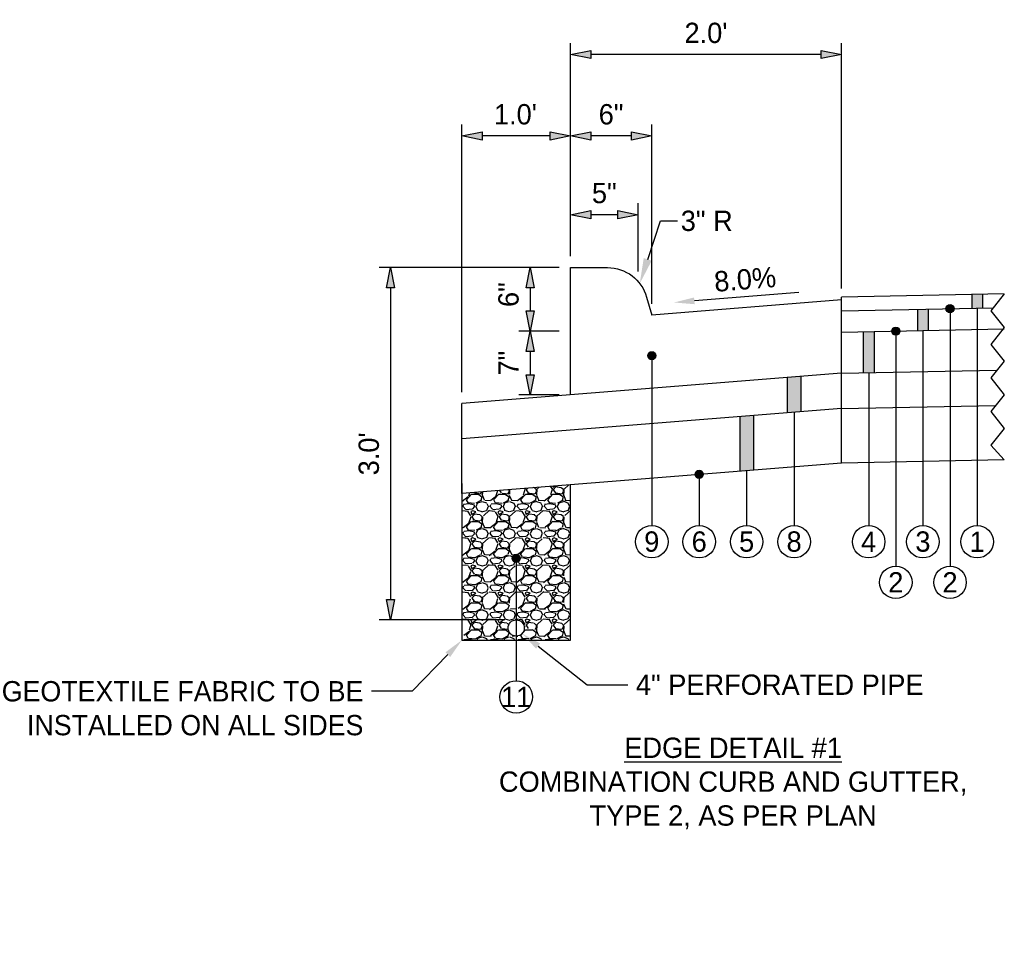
# Model space of a CAD drawing. Header units: feet. Extents: x 18895 to 19174, y 13693 to 13938.
# Tile 13 of 17: x 19117 to 19136, y 13800 to 13817. Entities that reach past the tile are written whole.
import ezdxf
from ezdxf import colors
from ezdxf.entities.mleader import LeaderData, LeaderLine
from ezdxf.math import Vec2, Vec3

# ---------------------------------------------------------------- set-up
doc = ezdxf.new("R2010")
doc.units = ezdxf.units.FT
doc.header["$MEASUREMENT"] = 0
for name, color, linetype in [('PV_P_EOP', 7, 'Continuous'), ('PV_P_Text', 7, 'Continuous'), ('PV_X_Text', 7, 'Continuous')]:
    doc.layers.add(name, color=color, linetype=linetype)
doc.styles.add('Slanted-Normal', font='font31.shx', dxfattribs={"height": 0.125})
doc.styles.get("Standard").update_dxf_attribs({"font": 'font31.shx'})
doc.dimstyles.new('Dec-1  Slanted', dxfattribs={"dimtxt": 0.125, "dimasz": 0.125, "dimexe": 0.07000000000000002, "dimexo": 0.07000000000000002, "dimgap": 0.07000000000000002, "dimtad": 1, "dimdec": 1, "dimzin": 3, "dimdsep": 46, "dimtxsty": 'Slanted-Normal', "dimblk": 'Dim1', "dimcen": 0, "dimclrd": 95, "dimclre": 95, "dimclrt": 7, "dimadec": 1, "dimazin": 3, "dimtfac": 1, "dimtdec": 1, "dimtix": 1, "dimtofl": 0, "dimtmove": 1, "dimatfit": 3, "dimldrblk": 'Dim1', "dimfxl": 1, "dimtolj": 1, "dimtzin": 0, "dimlwd": -1, "dimlwe": -1, "dimarcsym": 0})

# ---------------------------------------------------------------- blocks, each defined once
blk = doc.blocks.new('Dim1')
h = blk.add_hatch(color=4)
h.dxf.hatch_style = 1
h.paths.add_polyline_path([(0, 0), (-1.000000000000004, -0.1999999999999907), (-1.000000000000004, 0.1999999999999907)])
at = {"color": 4}
blk.add_lwpolyline([(0, 0), (-1.000000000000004, -0.1999999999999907), (-1.000000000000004, 0.1999999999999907), (0, 0)], dxfattribs=at)
blk = doc.blocks.new('*D981')
at = {"layer": 'Defpoints', "color": 0, "transparency": 16777216}
for p in [(19127.62975713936, 13816.84333896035), (19127.62975713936, 13812.91138082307), (19132.62975713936, 13812.31537444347)]:
    blk.add_point(p, dxfattribs=at)
at = {"layer": 'PV_X_Text', "color": 95, "linetype": 'Continuous', "transparency": 16777216}
for p, q in [((19127.62975713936, 13813.12138082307), (19127.62975713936, 13817.05333896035)), ((19132.62975713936, 13812.52537444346), (19132.62975713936, 13817.05333896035)), ((19132.25475713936, 13816.84333896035), (19128.00475713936, 13816.84333896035))]:
    blk.add_line(p, q, dxfattribs=at)
at = {"layer": 'PV_X_Text', "color": 95, "transparency": 16777216, "xscale": 0.375, "yscale": 0.375, "zscale": 0.375, "rotation": 180}
blk.add_blockref('Dim1', (19127.62975713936, 13816.84333896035), dxfattribs=at)
at = {"layer": 'PV_X_Text', "color": 95, "transparency": 16777216, "xscale": 0.375, "yscale": 0.375, "zscale": 0.375}
blk.add_blockref('Dim1', (19132.62975713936, 13816.84333896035), dxfattribs=at)
at = {"layer": 'PV_X_Text', "color": 7, "transparency": 16777216, "insert": (19130.12975713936, 13817.24083896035), "char_height": 0.375, "attachment_point": 5, "style": 'Slanted-Normal'}
blk.add_mtext("\\A1;2.0'", dxfattribs=at)
blk = doc.blocks.new('*D982')
at = {"layer": 'Defpoints', "color": 0, "transparency": 16777216}
for p in [(19127.62975713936, 13815.34150492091), (19127.62975713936, 13812.91138082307), (19129.12975713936, 13812.03537444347)]:
    blk.add_point(p, dxfattribs=at)
at = {"layer": 'PV_X_Text', "color": 95, "linetype": 'Continuous', "transparency": 16777216}
for p, q in [((19127.62975713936, 13813.12138082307), (19127.62975713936, 13815.55150492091)), ((19129.12975713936, 13812.24537444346), (19129.12975713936, 13815.55150492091)), ((19128.75475713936, 13815.34150492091), (19128.00475713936, 13815.34150492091))]:
    blk.add_line(p, q, dxfattribs=at)
at = {"layer": 'PV_X_Text', "color": 95, "transparency": 16777216, "xscale": 0.375, "yscale": 0.375, "zscale": 0.375, "rotation": 180}
blk.add_blockref('Dim1', (19127.62975713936, 13815.34150492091), dxfattribs=at)
at = {"layer": 'PV_X_Text', "color": 95, "transparency": 16777216, "xscale": 0.375, "yscale": 0.375, "zscale": 0.375}
blk.add_blockref('Dim1', (19129.12975713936, 13815.34150492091), dxfattribs=at)
at = {"layer": 'PV_X_Text', "color": 7, "transparency": 16777216, "insert": (19128.37975713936, 13815.73900492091), "char_height": 0.375, "attachment_point": 5, "style": 'Slanted-Normal'}
blk.add_mtext('\\A1;6"', dxfattribs=at)
blk = doc.blocks.new('*D983')
at = {"layer": 'Defpoints', "color": 0, "transparency": 16777216}
for p in [(19127.62975713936, 13813.88804176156), (19127.62975713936, 13812.91138082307), (19128.88017305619, 13812.63277593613)]:
    blk.add_point(p, dxfattribs=at)
at = {"layer": 'PV_X_Text', "color": 95, "linetype": 'Continuous', "transparency": 16777216}
for p, q in [((19127.62975713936, 13813.12138082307), (19127.62975713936, 13814.09804176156)), ((19128.88017305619, 13812.84277593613), (19128.88017305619, 13814.09804176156)), ((19128.50517305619, 13813.88804176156), (19128.00475713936, 13813.88804176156))]:
    blk.add_line(p, q, dxfattribs=at)
at = {"layer": 'PV_X_Text', "color": 95, "transparency": 16777216, "xscale": 0.375, "yscale": 0.375, "zscale": 0.375, "rotation": 180}
blk.add_blockref('Dim1', (19127.62975713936, 13813.88804176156), dxfattribs=at)
at = {"layer": 'PV_X_Text', "color": 95, "transparency": 16777216, "xscale": 0.375, "yscale": 0.375, "zscale": 0.375}
blk.add_blockref('Dim1', (19128.88017305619, 13813.88804176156), dxfattribs=at)
at = {"layer": 'PV_X_Text', "color": 7, "transparency": 16777216, "insert": (19128.25496509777, 13814.28554176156), "char_height": 0.375, "attachment_point": 5, "style": 'Slanted-Normal'}
blk.add_mtext('\\A1;5"', dxfattribs=at)
blk = doc.blocks.new('*D984')
at = {"layer": 'Defpoints', "color": 0, "transparency": 16777216}
for p in [(19127.62975713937, 13812.91138082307), (19126.88747059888, 13811.73622107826), (19127.62975713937, 13811.73622107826)]:
    blk.add_point(p, dxfattribs=at)
at = {"layer": 'PV_X_Text', "color": 95, "linetype": 'Continuous', "transparency": 16777216}
for p, q in [((19127.41975713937, 13812.91138082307), (19126.67747059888, 13812.91138082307)), ((19126.88747059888, 13812.53638082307), (19126.88747059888, 13812.11122107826)), ((19127.41975713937, 13811.73622107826), (19126.67747059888, 13811.73622107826))]:
    blk.add_line(p, q, dxfattribs=at)
at = {"layer": 'PV_X_Text', "color": 95, "transparency": 16777216, "xscale": 0.375, "yscale": 0.375, "zscale": 0.375}
for p, rotation in [((19126.88747059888, 13812.91138082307), 90), ((19126.88747059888, 13811.73622107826), 270)]:
    blk.add_blockref('Dim1', p, dxfattribs=dict(at, rotation=rotation))
at = {"layer": 'PV_X_Text', "color": 7, "transparency": 16777216, "insert": (19126.48997059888, 13812.41337763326), "char_height": 0.375, "attachment_point": 5, "rotation": 90, "style": 'Slanted-Normal'}
blk.add_mtext('\\A1;6"', dxfattribs=at)
blk = doc.blocks.new('*D985')
at = {"layer": 'Defpoints', "color": 0, "transparency": 16777216}
for p in [(19125.62975713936, 13815.34150492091), (19127.62975713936, 13812.91138082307), (19125.62975713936, 13810.40106133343)]:
    blk.add_point(p, dxfattribs=at)
at = {"layer": 'PV_X_Text', "color": 95, "linetype": 'Continuous', "transparency": 16777216}
for p, q in [((19125.62975713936, 13810.61106133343), (19125.62975713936, 13815.55150492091)), ((19127.62975713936, 13813.12138082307), (19127.62975713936, 13815.55150492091)), ((19127.25475713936, 13815.34150492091), (19126.00475713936, 13815.34150492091))]:
    blk.add_line(p, q, dxfattribs=at)
at = {"layer": 'PV_X_Text', "color": 95, "transparency": 16777216, "xscale": 0.375, "yscale": 0.375, "zscale": 0.375, "rotation": 180}
blk.add_blockref('Dim1', (19125.62975713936, 13815.34150492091), dxfattribs=at)
at = {"layer": 'PV_X_Text', "color": 95, "transparency": 16777216, "xscale": 0.375, "yscale": 0.375, "zscale": 0.375}
blk.add_blockref('Dim1', (19127.62975713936, 13815.34150492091), dxfattribs=at)
at = {"layer": 'PV_X_Text', "color": 7, "transparency": 16777216, "insert": (19126.61550184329, 13815.73900492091), "char_height": 0.375, "attachment_point": 5, "style": 'Slanted-Normal'}
blk.add_mtext("\\A1;1.0'", dxfattribs=at)
blk = doc.blocks.new('*D986')
at = {"layer": 'Defpoints', "color": 0, "transparency": 16777216}
for p in [(19127.62975713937, 13811.73622107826), (19126.88747059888, 13810.56106133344), (19127.62975713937, 13810.56106133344)]:
    blk.add_point(p, dxfattribs=at)
at = {"layer": 'PV_X_Text', "color": 95, "linetype": 'Continuous', "transparency": 16777216}
for p, q in [((19127.41975713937, 13811.73622107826), (19126.67747059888, 13811.73622107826)), ((19126.88747059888, 13811.36122107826), (19126.88747059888, 13810.93606133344)), ((19127.41975713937, 13810.56106133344), (19126.67747059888, 13810.56106133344))]:
    blk.add_line(p, q, dxfattribs=at)
at = {"layer": 'PV_X_Text', "color": 95, "transparency": 16777216, "xscale": 0.375, "yscale": 0.375, "zscale": 0.375}
for p, rotation in [((19126.88747059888, 13811.73622107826), 90), ((19126.88747059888, 13810.56106133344), 270)]:
    blk.add_blockref('Dim1', p, dxfattribs=dict(at, rotation=rotation))
at = {"layer": 'PV_X_Text', "color": 7, "transparency": 16777216, "insert": (19126.48997059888, 13811.14864120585), "char_height": 0.375, "attachment_point": 5, "rotation": 90, "style": 'Slanted-Normal'}
blk.add_mtext('\\A1;7"', dxfattribs=at)
blk = doc.blocks.new('*D987')
at = {"layer": 'Defpoints', "color": 0, "transparency": 16777216}
for p in [(19127.62975713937, 13812.91138082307), (19124.31146481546, 13806.41172572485), (19126.62975713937, 13806.41172572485)]:
    blk.add_point(p, dxfattribs=at)
at = {"layer": 'PV_X_Text', "color": 95, "linetype": 'Continuous', "transparency": 16777216}
for p, q in [((19127.41975713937, 13812.91138082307), (19124.10146481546, 13812.91138082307)), ((19124.31146481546, 13812.53638082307), (19124.31146481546, 13806.78672572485)), ((19126.41975713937, 13806.41172572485), (19124.10146481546, 13806.41172572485))]:
    blk.add_line(p, q, dxfattribs=at)
at = {"layer": 'PV_X_Text', "color": 95, "transparency": 16777216, "xscale": 0.375, "yscale": 0.375, "zscale": 0.375}
for p, rotation in [((19124.31146481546, 13812.91138082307), 90), ((19124.31146481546, 13806.41172572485), 270)]:
    blk.add_blockref('Dim1', p, dxfattribs=dict(at, rotation=rotation))
at = {"layer": 'PV_X_Text', "color": 7, "transparency": 16777216, "insert": (19123.91396481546, 13809.47492295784), "char_height": 0.375, "attachment_point": 5, "rotation": 90, "style": 'Slanted-Normal'}
blk.add_mtext("\\A1;3.0'", dxfattribs=at)

msp = doc.modelspace()

# ---------------------------------------------------------------- hatches: boundary and pattern name
at = {"layer": 'PV_P_EOP'}
h = msp.add_hatch(color=256, dxfattribs=at)
h.dxf.hatch_style = 1
h.paths.add_polyline_path([(19135.02975713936, 13812.41538444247), (19135.22975713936, 13812.41538444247), (19135.22975713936, 13812.16733444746), (19135.02975713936, 13812.16333444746)])
h = msp.add_hatch(color=256, dxfattribs=at)
h.dxf.hatch_style = 1
h.paths.add_polyline_path([(19134.02975713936, 13812.14333444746), (19134.22975713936, 13812.14733444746), (19134.22975713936, 13811.75145529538), (19134.02975713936, 13811.74745529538)])
h = msp.add_hatch(color=256, dxfattribs=at)
h.dxf.hatch_style = 1
edge = h.paths.add_edge_path()
edge.add_arc((19134.62975713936, 13812.15533444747), 0.0750000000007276, 0, 360)
h = msp.add_hatch(color=256, dxfattribs=at)
h.dxf.hatch_style = 1
edge = h.paths.add_edge_path()
edge.add_arc((19133.62975713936, 13811.73945529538), 0.0750000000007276, 0, 360)
h = msp.add_hatch(color=256, dxfattribs=at)
h.dxf.hatch_style = 1
h.paths.add_polyline_path([(19133.02975713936, 13811.72745529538), (19133.22975713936, 13811.73145529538), (19133.22975713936, 13810.97306133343), (19133.02975713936, 13810.96906133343)])
h = msp.add_hatch(color=256, dxfattribs=at)
h.dxf.hatch_style = 1
edge = h.paths.add_edge_path()
edge.add_arc((19129.12975713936, 13811.28544421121), 0.0750000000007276, 0, 360)
h = msp.add_hatch(color=256, dxfattribs=at)
h.dxf.hatch_style = 1
h.paths.add_polyline_path([(19131.62975713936, 13810.88106133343), (19131.87975713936, 13810.90106133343), (19131.87975713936, 13810.24898465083), (19131.62975713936, 13810.22898465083)])
h = msp.add_hatch(color=256, dxfattribs=at)
h.dxf.hatch_style = 1
h.paths.add_polyline_path([(19130.75475713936, 13810.15898465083), (19131.00475713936, 13810.17898465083), (19131.00475713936, 13809.17578975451), (19130.75475713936, 13809.15578975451)])
h = msp.add_hatch(color=256, dxfattribs=at)
h.dxf.hatch_style = 1
edge = h.paths.add_edge_path()
edge.add_arc((19130.00475713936, 13809.09578975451), 0.0750000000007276, 0, 360)
h = msp.add_hatch(color=256, dxfattribs=at)
h.dxf.hatch_style = 1
edge = h.paths.add_edge_path()
edge.add_arc((19126.62975713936, 13807.54772954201), 0.0750000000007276, 0, 360)
at = {"layer": 'PV_X_Text', "transparency": 33554585}
h = msp.add_hatch(dxfattribs=at)
h.set_pattern_fill('GRAVEL', color=256, scale=0.5)
h.set_pattern_definition([(228.012787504, (0.36, 0.5), (-4.000000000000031, -4.500000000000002), [0.067268, -6.659544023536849]), (184.969740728, (0.315, 0.45), (5.999999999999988, 0.5000000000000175), [0.115434, -11.427962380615]), (132.510447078, (0.2, 0.44), (5.000000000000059, -5.499999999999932), [0.08139400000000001, -8.05801629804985]), (267.273689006, (0.005, 0.315), (0.5000000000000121, 10.00000000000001), [0.105119, -10.4067790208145]), (292.833654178, (0, 0.21), (-2.499999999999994, 6.000000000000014), [0.1030775, -10.20468656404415]), (357.273689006, (0.04, 0.115), (-10.00000000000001, 0.5000000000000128), [0.105119, -10.4067790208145]), (37.6942404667, (0.145, 0.11), (-6.499999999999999, -4.999999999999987), [0.1390145, -13.762424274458]), (72.2553283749, (0.255, 0.195), (3.500000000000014, 11), [0.131244, -12.9931607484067]), (121.429565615, (0.295, 0.32), (-4.00000000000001, 6.499999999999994), [0.105475, -10.4420365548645]), (175.236358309, (0.24, 0.41), (5.499999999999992, -0.500000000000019), [0.120416, -5.90038128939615]), (222.397437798, (0.12, 0.42), (-5.999999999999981, -5.499999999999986), [0.155724, -15.41668750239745]), (138.814074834, (0.5, 0.31), (-3.500000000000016, 3), [0.05315049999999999, -5.261922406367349]), (171.46923439, (0.46, 0.345), (6.499999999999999, -0.9999999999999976), [0.1011185, -10.0107557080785]), (225, (0.36, 0.36), (-5.551115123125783e-17, -0.4999999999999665), [0.0707105, -0.63639628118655]), (203.198590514, (0.325, 0.42), (2.499999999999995, 0.9999999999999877), [0.038079, -3.76980755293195]), (291.801409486, (0.29, 0.405), (-0.499999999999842, 1.500000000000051), [0.0538515, -2.63873090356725]), (30.96375653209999, (0.31, 0.355), (1.500000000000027, 0.9999999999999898), [0.0874645, -2.82801144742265]), (161.565051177, (0.385, 0.4), (1.000000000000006, -0.4999999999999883), [0.0632455, -1.5178933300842]), (16.389540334, (0, 0.405), (4.999999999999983, 1.500000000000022), [0.0886, -8.7714225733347]), (70.3461759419, (0.085, 0.43), (-2.00000000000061, -5.500000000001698), [0.0743305, -7.3587038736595]), (293.198590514, (0.385, 0.5), (-0.9999999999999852, 2.499999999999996), [0.0761575, -3.73172905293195]), (343.610459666, (0.415, 0.43), (-4.999999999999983, 1.500000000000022), [0.08859999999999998, -8.771422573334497]), (339.44395478, (0, 0.095), (-2.500000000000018, 1.000000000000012), [0.08543999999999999, -4.186561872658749]), (294.775140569, (0.08, 0.065), (-2.500000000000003, 5.500000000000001), [0.071589, -7.087321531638]), (66.8014094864, (0.39, 0), (0.9999999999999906, 2.499999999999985), [0.0761575, -3.73172905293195]), (17.3540246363, (0.42, 0.07), (-6.499999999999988, -1.999999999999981), [0.0838155, -8.29771180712]), (69.44395478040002, (0.145, 0), (-1.000000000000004, -2.499999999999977), [0.04271999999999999, -4.229281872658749]), (101.309932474, (0.36, 0), (-0.4999999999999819, 2.000000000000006), [0.025495, -2.5240147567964]), (165.963756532, (0.355, 0.025), (1.499999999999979, -0.5000000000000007), [0.1030775, -1.95847531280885]), (186.009005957, (0.255, 0.05), (5.000000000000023, 0.4999999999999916), [0.095525, -9.456961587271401]), (303.690067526, (0.31, 0.31), (-0.4999999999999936, 0.9999999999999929), [0.07211099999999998, -1.730664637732]), (353.157226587, (0.35, 0.25), (8.500000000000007, -1.000000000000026), [0.125897, -12.46378131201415]), (60.9453959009, (0.475, 0.235), (-1.999999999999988, -3.499999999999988), [0.051478, -5.0963370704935]), (90, (0.5, 0.28), (-0.4999999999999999, 0.5), [0.03, -0.47]), (120.256437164, (0.245, 0.065), (2.000000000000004, -3.500000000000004), [0.069462, -6.876759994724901]), (48.01278750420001, (0.21, 0.125), (4, 4.499999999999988), [0.134536, -6.592276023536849]), (0, (0.3, 0.225), (0.5, 0.5), [0.13, -0.37]), (325.3048464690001, (0.43, 0.225), (5.000000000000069, -3.499999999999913), [0.07905699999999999, -7.826637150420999]), (254.054604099, (0.495, 0.18), (-0.5000000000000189, -2.000000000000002), [0.072801, -3.56725394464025]), (207.645975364, (0.475, 0.11), (-9.499999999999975, -5.000000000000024), [0.1185325, -11.7347370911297]), (175.42607874, (0.37, 0.055), (-6.499999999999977, 0.5000000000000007), [0.1253995, -12.41453670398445])])
edge = h.paths.add_edge_path(flags=16)
edge.add_arc((19126.62975713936, 13806.26172572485), 0.1500000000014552, 0, 360)
h.paths.add_polyline_path([(19127.62975713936, 13808.90578975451), (19125.62975713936, 13808.74578975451), (19125.62975713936, 13806.0384650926), (19127.62975713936, 13806.0384650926)])

# ---------------------------------------------------------------- linework, layer by layer
at = {"layer": 'PV_P_EOP'}
for centre in [(19134.62975713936, 13812.15533444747), (19133.62975713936, 13811.73945529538), (19129.12975713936, 13811.28544421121), (19130.00475713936, 13809.09578975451), (19126.62975713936, 13807.54772954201)]:
    msp.add_circle(centre, 0.075, dxfattribs=at)
at = {"layer": 'PV_P_Text'}
for points in [[(19127.62975713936, 13810.56106133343), (19127.62975713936, 13812.91138082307)], [(19132.62975713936, 13812.31537444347), (19129.12975713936, 13812.03537444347)], [(19135.62975713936, 13812.42538444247), (19132.6287573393, 13812.36536444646)], [(19132.62975713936, 13809.30578975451), (19132.62975713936, 13812.36538444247)], [(19135.02975713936, 13812.41538444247), (19135.02975713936, 13812.16333444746)], [(19135.22975713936, 13812.41538444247), (19135.22975713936, 13812.16733444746)], [(19135.62975713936, 13812.42538444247), (19135.37975713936, 13812.11538444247), (19135.62975713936, 13811.80538444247), (19135.37975713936, 13811.49538444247), (19135.62975713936, 13811.18538444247), (19135.37975713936, 13810.87538444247), (19135.62975713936, 13810.56538444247), (19135.37975713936, 13810.25538444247), (19135.62975713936, 13809.94538444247), (19135.37975713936, 13809.63538444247), (19135.63075693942, 13809.36580975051)], [(19132.6287573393, 13812.11531445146), (19135.42479812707, 13812.17123526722)], [(19134.02975713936, 13812.14333444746), (19134.02975713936, 13811.74745529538)], [(19134.22975713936, 13812.14733444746), (19134.22975713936, 13811.75145529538)], [(19132.62775753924, 13811.71941530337), (19135.62783924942, 13811.77941693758)], [(19133.02975713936, 13811.72745529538), (19133.02975713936, 13810.96906133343)], [(19133.22975713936, 13811.73145529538), (19133.22975713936, 13810.97306133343)], [(19132.62975713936, 13810.96106133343), (19135.49506606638, 13811.01836751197)], [(19132.62975713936, 13810.96106133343), (19125.62975713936, 13810.40106133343)], [(19131.62975713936, 13810.88106133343), (19131.62975713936, 13810.22898465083)], [(19131.87975713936, 13810.90106133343), (19131.87975713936, 13810.24898465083)], [(19125.62975713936, 13808.74578975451), (19125.62975713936, 13810.40106133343)], [(19132.62975713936, 13810.30898465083), (19125.62975713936, 13809.74898465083)], [(19132.62975713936, 13810.30898465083), (19135.46877370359, 13810.36576498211)], [(19130.75475713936, 13810.15898465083), (19130.75475713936, 13809.15578975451)], [(19131.00475713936, 13810.17898465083), (19131.00475713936, 13809.17578975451)], [(19132.62975713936, 13809.30578975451), (19125.62975713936, 13808.74578975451)], [(19135.63075693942, 13809.36580975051), (19132.62975713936, 13809.30578975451)], [(19125.62975713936, 13808.92860237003), (19125.62975713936, 13806.0384650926), (19127.62975713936, 13806.0384650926), (19127.62975713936, 13808.90578975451)]]:
    msp.add_lwpolyline(points, dxfattribs=at)
msp.add_lwpolyline([(19127.62975713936, 13812.91138082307), (19128.31385249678, 13812.91138082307, -0.3349446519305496), (19129.03505795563, 13812.36720279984), (19129.12975713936, 13812.03537444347)], format="xyb", dxfattribs=at)
msp.add_circle((19126.62975713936, 13806.26172572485), 0.15, dxfattribs=at)
at = {"layer": 'PV_X_Text', "linetype": 'ByBlock', "lineweight": -2}
msp.add_lwpolyline([(19131.8444000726, 13812.45254587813), (19129.91511420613, 13812.29820300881)], dxfattribs=at)
at = {"layer": 'PV_X_Text'}
for points in [[(19134.62975713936, 13812.15533444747), (19134.62975713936, 13807.40396544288)], [(19135.12975713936, 13812.16533444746), (19135.12975713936, 13808.15396544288)], [(19134.12975713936, 13811.74945529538), (19134.12975713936, 13808.15396544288)], [(19133.62975713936, 13811.73945529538), (19133.62975713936, 13807.40396544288)], [(19129.12975713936, 13811.28544421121), (19129.12975713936, 13808.15396544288)], [(19133.12975713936, 13810.97106133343), (19133.12975713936, 13808.15396544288)], [(19131.75475713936, 13810.23898465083), (19131.75475713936, 13808.15396544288)], [(19130.00475713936, 13809.09578975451), (19130.00475713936, 13808.15396544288)], [(19130.87975713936, 13809.16578975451), (19130.87975713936, 13808.15396544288)], [(19126.62975713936, 13807.54772954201), (19126.62975713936, 13805.2884650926)]]:
    msp.add_lwpolyline(points, dxfattribs=at)
for centre in [(19129.12975713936, 13807.85396544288), (19130.00475713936, 13807.85396544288), (19130.87975713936, 13807.85396544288), (19131.75475713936, 13807.85396544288), (19133.12975713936, 13807.85396544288), (19134.12975713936, 13807.85396544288), (19135.12975713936, 13807.85396544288), (19133.62975713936, 13807.10396544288), (19134.62975713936, 13807.10396544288), (19126.62975713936, 13804.9884650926)]:
    msp.add_circle(centre, 0.3, dxfattribs=at)
msp.add_solid([(19129.91013012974, 13812.36050396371), (19129.54130847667, 13812.26829855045), (19129.92009828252, 13812.2359020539)], dxfattribs=at)

# ---------------------------------------------------------------- texts
at = {"layer": 'PV_P_EOP', "insert": (19130.63007796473, 13803.39119264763), "char_height": 0.375, "width": 29.24883758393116, "attachment_point": 5, "style": 'Slanted-Normal'}
msp.add_mtext('{\\LEDGE DETAIL #1 \\P}COMBINATION CURB AND GUTTER,\\PTYPE 2, AS PER PLAN', dxfattribs=at)
at = {"layer": 'PV_X_Text', "insert": (19130.85107626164, 13812.69379592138), "char_height": 0.375, "width": 2.183765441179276, "attachment_point": 5, "rotation": 4.5739212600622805, "style": 'Slanted-Normal'}
msp.add_mtext('8.0%', dxfattribs=at)
at = {"layer": 'PV_X_Text', "char_height": 0.375, "attachment_point": 5, "style": 'Slanted-Normal'}
for s, insert in [('9', (19129.12975713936, 13807.85396544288)), ('6', (19130.00475713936, 13807.85396544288)), ('5', (19130.87975713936, 13807.85396544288)), ('8', (19131.75475713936, 13807.85396544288)), ('4', (19133.12975713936, 13807.85396544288)), ('3', (19134.12975713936, 13807.85396544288)), ('1', (19135.12975713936, 13807.85396544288)), ('2', (19133.62975713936, 13807.10396544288)), ('2', (19134.62975713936, 13807.10396544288)), ('11', (19126.62975713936, 13804.9884650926))]:
    msp.add_mtext_dynamic_manual_height_columns(s, width=2.462342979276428, gutter_width=0.625, heights=[0], dxfattribs=dict(at, insert=insert))

# ---------------------------------------------------------------- dimensions: what is measured, and where the dimension line sits
at = {"layer": 'PV_X_Text'}
for base, p1, text, picture, middle in [((19127.62975713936, 13816.84333896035), (19132.62975713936, 13812.31537444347), "2.0'", '*D981', (19130.12975713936, 13817.24083896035)), ((19127.62975713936, 13815.34150492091), (19129.12975713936, 13812.03537444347), '6"', '*D982', (19128.37975713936, 13815.73900492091))]:
    dim = msp.add_linear_dim(base=base, p1=p1, p2=(19127.62975713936, 13812.91138082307), text=text, dimstyle='Dec-1  Slanted', override={"dimpost": "'"}, dxfattribs=at)
    dim.commit()
    dim.dimension.update_dxf_attribs({"geometry": picture, "text_midpoint": middle})
for base, p1, p2, text, picture, middle in [((19125.62975713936, 13815.34150492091), (19127.62975713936, 13812.91138082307), (19125.62975713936, 13810.40106133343), "1.0'", '*D985', (19126.61550184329, 13815.34150492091)), ((19127.62975713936, 13813.88804176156), (19128.88017305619, 13812.63277593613), (19127.62975713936, 13812.91138082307), '5"', '*D983', (19128.25496509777, 13813.88804176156))]:
    dim = msp.add_linear_dim(base=base, p1=p1, p2=p2, text=text, dimstyle='Dec-1  Slanted', override={"dimpost": "'"}, dxfattribs=at)
    dim.commit()
    dim.dimension.update_dxf_attribs({"geometry": picture, "text_midpoint": middle, "dimtype": 160})
for base, p1, p2, text, picture, middle in [((19124.31146481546, 13806.41172572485), (19127.62975713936, 13812.91138082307), (19126.62975713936, 13806.41172572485), "3.0'", '*D987', (19124.31146481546, 13809.47492295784)), ((19126.88747059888, 13811.73622107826), (19127.62975713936, 13812.91138082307), (19127.62975713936, 13811.73622107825), '6"', '*D984', (19126.88747059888, 13812.41337763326)), ((19126.88747059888, 13810.56106133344), (19127.62975713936, 13811.73622107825), (19127.62975713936, 13810.56106133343), '7"', '*D986', (19126.88747059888, 13811.14864120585))]:
    dim = msp.add_linear_dim(base=base, p1=p1, p2=p2, angle=90, text=text, dimstyle='Dec-1  Slanted', override={"dimpost": "'"}, dxfattribs=at)
    dim.commit()
    dim.dimension.update_dxf_attribs({"geometry": picture, "text_midpoint": middle, "dimtype": 160})

# ---------------------------------------------------------------- leaders
ml = msp.add_multileader_mtext('Standard', dxfattribs=at)
ml.set_content('3" R', color=256)
ml.set_leader_properties()
ml.build(insert=Vec2(0, 0))
ml.multileader.update_dxf_attribs({"dogleg_length": 0.25, "arrow_head_size": 0.46875})
ctx = ml.context
ctx.base_point, ctx.char_height, ctx.arrow_head_size, ctx.landing_gap_size, ctx.plane_origin = Vec3(19129.60172714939, 13813.77539749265), 0.375, 0.46875, 0.0625, Vec3(19128.90868364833, 13812.61819139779)
notes = []
notes.append((ctx, [(0, (1, 1, 0), (19129.28922714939, 13813.77539749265), (1, 0), 0.3125, [(0, [(19128.90868364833, 13812.61819139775)], 0, [])])]))
ctx.mtext.insert, ctx.mtext.flow_direction = Vec3(19129.66422714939, 13813.96289749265), 5
ml = msp.add_multileader_mtext('Standard', dxfattribs=at)
ml.set_content('4" PERFORATED PIPE', color=256, style='Slanted-Normal')
ml.set_leader_properties()
ml.build(insert=Vec2(0, 0))
ml.multileader.update_dxf_attribs({"dogleg_length": 0.25, "arrow_head_size": 0.375, "scale": 3})
ctx = ml.context
ctx.base_point, ctx.scale, ctx.char_height, ctx.arrow_head_size, ctx.landing_gap_size, ctx.plane_origin = Vec3(19128.68747034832, 13805.21527897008), 3, 0.375, 0.375, 0.15, Vec3(19126.82139403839, 13806.27539292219)
notes.append((ctx, [(0, (1, 1, 0), (19127.93747034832, 13805.21527897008), (1, 0), 0.75, [(0, [(19126.73977981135, 13806.1597697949)], 0, [])])]))
ctx.mtext.insert, ctx.mtext.flow_direction = Vec3(19128.83747034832, 13805.40277897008), 5
ml = msp.add_multileader_mtext('Standard', dxfattribs=at)
ml.set_content('GEOTEXTILE FABRIC TO BE \\PINSTALLED ON ALL SIDES', color=256, style='Slanted-Normal')
ml.set_leader_properties()
ml.build(insert=Vec2(0, 0))
ml.multileader.update_dxf_attribs({"dogleg_length": 0.25, "arrow_head_size": 0.375, "scale": 3})
ctx = ml.context
ctx.base_point, ctx.scale, ctx.char_height, ctx.arrow_head_size, ctx.landing_gap_size, ctx.plane_origin = Vec3(19116.23718386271, 13805.09397426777), 3, 0.375, 0.375, 0.15, Vec3(19125.7113713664, 13806.15408821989)
ctx.text_align_type = 2
notes.append((ctx, [(1, (1, 1, 0), (19124.71277910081, 13805.09397426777), (-1, 0), 0.75, [(0, [(19125.62975713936, 13806.0384650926)], 0, [])])]))
ctx.mtext.insert, ctx.mtext.alignment, ctx.mtext.flow_direction = Vec3(19123.81277910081, 13805.28147426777), 3, 5
for ctx, leaders in notes:
    for number, flags, end, landing, length, lines in leaders:
        leader = LeaderData()
        leader.index, (leader.has_last_leader_line, leader.has_dogleg_vector, leader.attachment_direction) = number, flags
        leader.last_leader_point, leader.dogleg_vector, leader.dogleg_length = Vec3(end), Vec3(landing), length
        for number, points, colour, breaks in lines:
            line = LeaderLine()
            line.index, line.vertices, line.color, line.breaks = number, Vec3.list(points), colors.encode_raw_color(colour), breaks
            leader.lines.append(line)
        ctx.leaders.append(leader)

doc.saveas('drawing.dxf')
